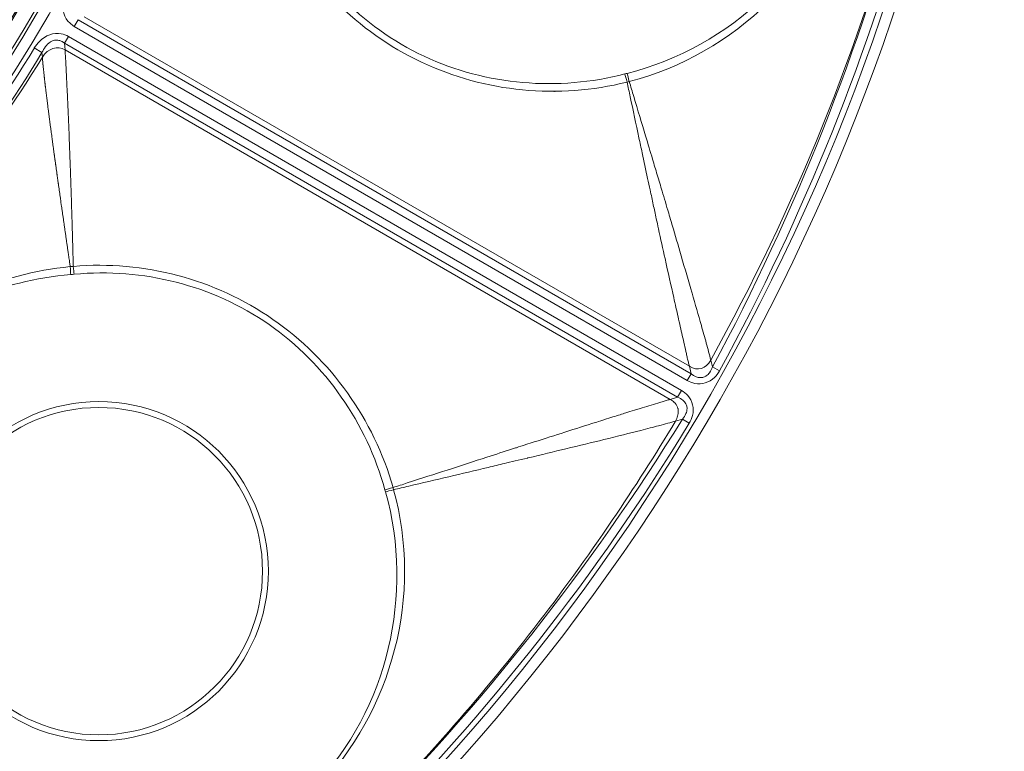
# Model space of a CAD drawing. Header units: inches. Extents: x 2.7 to 14.9, y -4.2 to 15.2.
# Tile 16 of 53: x 13.9 to 14.9, y -3.5 to -2.7. Entities that reach past the tile are written whole.
import ezdxf

# ---------------------------------------------------------------- set-up
doc = ezdxf.new("R2010")
doc.units = ezdxf.units.IN
doc.header["$MEASUREMENT"] = 0
doc.layers.add('Visible (ANSI)', color=7, linetype='Continuous', lineweight=18)
doc.layers.add('Visible Narrow (ANSI)', color=7, linetype='Continuous', lineweight=18)

msp = doc.modelspace()

# ---------------------------------------------------------------- linework, layer by layer
at = {"layer": 'Visible (ANSI)'}
msp.add_line((14.5578, -2.954), (14.5578, -2.954), dxfattribs=at)
for centre, radius in [((12.5948, -1.9226), 2.3248), ((12.5948, -1.9226), 1.4744), ((12.5948, -1.9226), 1.4547), ((13.9381, -3.2658), 0.1774)]:
    msp.add_circle(centre, radius, dxfattribs=at)
msp.add_arc((12.5948, -1.9226), 1.4711, 319.1393, 7.8147, dxfattribs=at)
for points in [[(14.6034, -3.0445), (14.6931, -2.8774), (14.7635, -2.7001), (14.8125, -2.5168)], [(14.1376, -2.552), (14.1689, -2.6201), (14.2229, -2.676), (14.2906, -2.7077)], [(13.8764, -2.7038), (13.815, -2.8058), (13.7415, -2.9007), (13.6578, -2.9856)], [(13.9112, -2.944), (13.9859, -2.9371), (14.0613, -2.9559), (14.1226, -2.9986)]]:
    msp.add_open_spline(points, degree=3, dxfattribs=at)
for points, knots in [([(13.9009, -2.6936), (13.8993, -2.6924), (13.8975, -2.6914), (13.8957, -2.6909), (13.8944, -2.6905), (13.893, -2.6903), (13.8917, -2.6903), (13.8912, -2.6903), (13.8906, -2.6904), (13.8901, -2.6905), (13.8884, -2.6908), (13.8868, -2.6914), (13.8854, -2.6923), (13.8853, -2.6924), (13.8853, -2.6924), (13.8852, -2.6924), (13.8832, -2.6937), (13.8815, -2.6955), (13.8801, -2.6974), (13.8786, -2.6994), (13.8774, -2.7016), (13.8764, -2.7038)], [0, 0, 0, 0, 0.187872, 0.187872, 0.187872, 0.314599, 0.314599, 0.314599, 0.365047, 0.365047, 0.365047, 0.526295, 0.526295, 0.526295, 0.533039, 0.533039, 0.533039, 0.764219, 0.764219, 0.764219, 1, 1, 1, 1]), ([(14.5801, -3.0519), (14.5818, -3.0532), (14.5837, -3.0544), (14.5857, -3.0552), (14.587, -3.0557), (14.5884, -3.056), (14.5897, -3.0561), (14.5904, -3.0561), (14.591, -3.0561), (14.5917, -3.056), (14.593, -3.0559), (14.5942, -3.0555), (14.5954, -3.0549), (14.5958, -3.0547), (14.5961, -3.0545), (14.5965, -3.0542), (14.5979, -3.0533), (14.5991, -3.0521), (14.6001, -3.0507), (14.6015, -3.0488), (14.6025, -3.0467), (14.6034, -3.0445)], [0, 0, 0, 0, 0.2187, 0.2187, 0.2187, 0.356077, 0.356077, 0.356077, 0.420014, 0.420014, 0.420014, 0.550507, 0.550507, 0.550507, 0.593118, 0.593118, 0.593118, 0.761778, 0.761778, 0.761778, 1, 1, 1, 1]), ([(14.5707, -3.1011), (14.5722, -3.0993), (14.5735, -3.0972), (14.5745, -3.095), (14.5752, -3.0933), (14.5757, -3.0914), (14.5757, -3.0895), (14.5757, -3.0884), (14.5755, -3.0871), (14.5751, -3.086), (14.5749, -3.0854), (14.5747, -3.0849), (14.5744, -3.0843), (14.5736, -3.0829), (14.5725, -3.0817), (14.5712, -3.0806), (14.5695, -3.0792), (14.5675, -3.0781), (14.5655, -3.0773)], [0, 0, 0, 0, 0.243081, 0.243081, 0.243081, 0.432733, 0.432733, 0.432733, 0.551627, 0.551627, 0.551627, 0.612065, 0.612065, 0.612065, 0.776047, 0.776047, 0.776047, 1, 1, 1, 1])]:
    msp.add_open_spline(points, degree=3, knots=knots, dxfattribs=at)
at = {"layer": 'Visible Narrow (ANSI)'}
for p, q in [((13.9155, -2.6682), (13.9114, -2.6754)), ((13.9155, -2.6682), (14.5801, -3.0519)), ((13.9221, -2.665), (14.5782, -3.0438)), ((14.576, -3.0591), (13.9114, -2.6754)), ((13.905, -2.6864), (13.9009, -2.6936)), ((13.905, -2.6864), (14.5696, -3.0701)), ((13.8764, -2.7038), (13.8681, -2.6988)), ((14.5655, -3.0773), (13.9009, -2.6936)), ((13.9014, -2.7008), (13.9009, -2.6936)), ((13.8764, -2.7038), (13.8768, -2.7089)), ((13.9014, -2.7008), (14.5575, -3.0796)), ((14.6014, -3.037), (14.6034, -3.0445)), ((14.576, -3.0591), (14.5801, -3.0519)), ((14.5801, -3.0519), (14.5782, -3.0438)), ((14.611, -3.0486), (14.6034, -3.0445)), ((14.5696, -3.0701), (14.5655, -3.0773)), ((14.5655, -3.0773), (14.5575, -3.0796)), ((14.5632, -3.1032), (14.5707, -3.1011)), ((14.5781, -3.1056), (14.5707, -3.1011))]:
    msp.add_line(p, q, dxfattribs=at)
for centre, radius in [((12.5948, -1.9226), 2.3248), ((12.5948, -1.9226), 2.313), ((12.5948, -1.9226), 1.4862), ((12.5948, -1.9226), 1.4744), ((12.5948, -1.9226), 1.4532), ((12.5948, -1.9226), 1.4414), ((13.9381, -3.2658), 0.1837)]:
    msp.add_circle(centre, radius, dxfattribs=at)
for centre, radius, start, end in [((12.5948, -1.9226), 1.7865, 335.29, 335.2907), ((12.5948, -1.9226), 1.9219, 335.0626, 335.0633), ((12.5948, -1.9226), 1.9415, 335.1693, 335.1723), ((12.5948, -1.9226), 2.0532, 336.4627, 336.4673), ((12.5928, -1.9217), 2.0816, 336.9622, 336.9623), ((12.5948, -1.9226), 1.9734, 335.4142, 335.4222), ((12.5948, -1.9226), 2.0128, 335.8478, 335.8584), ((12.5948, -1.9226), 2.0138, 335.8616, 335.8722), ((12.5948, -1.9226), 1.6782, 322.9236, 322.9252), ((12.5948, -1.9226), 1.6283, 321.2107, 321.2146), ((12.5948, -1.9226), 1.648, 321.9943, 321.995), ((12.5948, -1.9226), 1.7175, 323.7971, 323.8026), ((12.5948, -1.9226), 1.7864, 324.7093, 324.71), ((12.5961, -1.9235), 1.8759, 325.0565685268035, 325.0566235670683), ((12.5948, -1.9226), 1.9219, 324.9367, 324.9392), ((12.5948, -1.9226), 1.9415, 324.8277, 324.832), ((12.5948, -1.9226), 1.9734, 324.5778, 324.5842), ((12.5948, -1.9226), 2.0128, 324.1416, 324.1456), ((12.5948, -1.9226), 2.1211, 322.0439, 322.0475)]:
    msp.add_arc(centre, radius, start, end, dxfattribs=at)
for centre, major_axis, ratio, start_param, end_param in [((13.6545, -2.356), (0.6175, 1.51), 0.705125, 4.5449, 4.890681), ((12.9332, -2.1263), (1.0124, 1.9009), 0.888933, 4.700612, 4.96642), ((13.2184, -2.3786), (0.6084, 0.8425), 0.691928, 4.486188, 4.828912), ((13.1869, -2.3834), (0.6564, 0.8434), 0.705182, 4.537425, 4.869208), ((13.134, -2.0769), (-0.5009, -1.7506), 0.855596, 1.445925, 1.44599), ((14.5056, -2.7389), (-0.1004, -0.0265), 0.104668, 4.633337, 4.657456), ((14.5108, -2.7368), (-0.003, 0.0114), 0.010534, 4.799141, 5.740511), ((14.5133, -2.7362), (-0.0029, 0.0114), 0.007055, 0.543081, 1.484395), ((14.5113, -2.735), (0.0262, 0.0067), 0.022097, 4.68356, 4.771489), ((13.9066, -2.9343), (-0.001, 0.0118), 0.019874, 3.682916, 4.583824), ((13.9104, -2.9339), (0.0011, -0.0118), 0.015774, 4.842015, 5.742062), ((13.1318, -2.1579), (0.932, 1.8366), 0.838051, 4.33984, 4.619699), ((14.2579, -3.1749), (-0.0114, -0.0032), 0.009516, 0.542666, 1.484033), ((14.2572, -3.1693), (-0.0272, 0.1002), 0.104668, 1.62579, 1.649848), ((14.2586, -3.1773), (-0.0114, -0.0032), 0.007551, 4.798793, 5.740106), ((14.2566, -3.1761), (0.0073, -0.0261), 0.022097, 1.511696, 1.599615)]:
    msp.add_ellipse(centre, major_axis=major_axis, ratio=ratio, start_param=start_param, end_param=end_param, dxfattribs=at)
for points, knots in [([(14.5108, -2.7264), (14.5667, -2.7121), (14.6178, -2.6832), (14.7004, -2.6049), (14.7327, -2.5553), (14.7477, -2.4995)], [0, 0, 0, 0, 0.5, 0.5, 1, 1, 1, 1]), ([(14.7518, -2.5006), (14.7365, -2.5577), (14.705, -2.6087), (14.6222, -2.6903), (14.5701, -2.7203), (14.513, -2.7352)], [0, 0, 0, 0, 0.5, 0.5, 1, 1, 1, 1]), ([(14.5107, -2.7358), (14.4362, -2.7545), (14.3569, -2.7468), (14.2184, -2.6814), (14.1624, -2.625), (14.1298, -2.5555)], [0, 0, 0, 0, 0.5, 0.5, 0.9999682, 0.9999682, 0.9999682, 0.9999682]), ([(13.9114, -2.6754), (13.9097, -2.6745), (13.9082, -2.6734), (13.9068, -2.6721), (13.9003, -2.6663), (13.898, -2.6569), (13.8996, -2.6484), (13.9003, -2.6445), (13.9017, -2.6407), (13.9036, -2.6372)], [0, 0, 0, 0, 0.127976, 0.127976, 0.127976, 0.72711, 0.72711, 0.72711, 1, 1, 1, 1]), ([(13.8681, -2.6988), (13.8697, -2.6961), (13.8716, -2.6936), (13.8739, -2.6914), (13.88, -2.6854), (13.8889, -2.6817), (13.8973, -2.6834), (13.9, -2.6839), (13.9026, -2.685), (13.905, -2.6864)], [0, 0, 0, 0, 0.21427, 0.21427, 0.21427, 0.809867, 0.809867, 0.809867, 1, 1, 1, 1]), ([(13.907, -2.9358), (13.9069, -2.935), (13.9068, -2.9343), (13.9067, -2.9336), (13.9066, -2.9328), (13.9065, -2.9321), (13.9064, -2.9314), (13.9063, -2.9311), (13.9063, -2.9307), (13.9062, -2.9303), (13.9062, -2.93), (13.9061, -2.9296), (13.9061, -2.9293), (13.9059, -2.9282), (13.9058, -2.9271), (13.9056, -2.9261), (13.9055, -2.9257), (13.9055, -2.9254), (13.9054, -2.925), (13.9054, -2.9246), (13.9053, -2.9243), (13.9053, -2.9239), (13.9051, -2.9229), (13.905, -2.9218), (13.9048, -2.9207), (13.9047, -2.92), (13.9046, -2.9193), (13.9045, -2.9186), (13.9044, -2.9179), (13.9043, -2.9172), (13.9042, -2.9165), (13.904, -2.9151), (13.9038, -2.9137), (13.9036, -2.9123), (13.9035, -2.9116), (13.9034, -2.9109), (13.9033, -2.9102), (13.9032, -2.9094), (13.9031, -2.9087), (13.903, -2.908), (13.9028, -2.9066), (13.9026, -2.9052), (13.9024, -2.9038), (13.9023, -2.9031), (13.9022, -2.9024), (13.9021, -2.9017), (13.902, -2.901), (13.9019, -2.9003), (13.9018, -2.8996), (13.9017, -2.8989), (13.9016, -2.8982), (13.9015, -2.8975), (13.9014, -2.8968), (13.9013, -2.8961), (13.9012, -2.8954), (13.9011, -2.8947), (13.901, -2.8941), (13.9009, -2.8934), (13.9008, -2.8927), (13.9007, -2.892), (13.9006, -2.8913), (13.9005, -2.8906), (13.9004, -2.8899), (13.9003, -2.8892), (13.9002, -2.8885), (13.9001, -2.8878), (13.9, -2.8871), (13.8998, -2.8857), (13.8996, -2.8843), (13.8994, -2.883), (13.8993, -2.8823), (13.8992, -2.8816), (13.8991, -2.8809), (13.899, -2.8802), (13.8989, -2.8795), (13.8988, -2.8788), (13.8987, -2.8781), (13.8986, -2.8774), (13.8985, -2.8768), (13.8984, -2.8761), (13.8983, -2.8754), (13.8982, -2.8747), (13.8981, -2.874), (13.898, -2.8733), (13.8979, -2.8726), (13.8978, -2.8719), (13.8977, -2.8713), (13.8976, -2.8706), (13.8972, -2.8678), (13.8968, -2.8651), (13.8965, -2.8624), (13.8964, -2.8617), (13.8963, -2.861), (13.8962, -2.8603), (13.8961, -2.8596), (13.896, -2.859), (13.8959, -2.8583), (13.8958, -2.8576), (13.8957, -2.8569), (13.8956, -2.8563), (13.8955, -2.8556), (13.8954, -2.8549), (13.8953, -2.8542), (13.8952, -2.8535), (13.8951, -2.8529), (13.895, -2.8522), (13.8949, -2.8515), (13.8948, -2.8508), (13.8947, -2.8502), (13.8945, -2.8488), (13.8943, -2.8474), (13.8942, -2.8461), (13.8941, -2.8458), (13.8941, -2.8454), (13.894, -2.8451), (13.894, -2.8448), (13.8939, -2.8444), (13.8939, -2.8441), (13.8938, -2.8434), (13.8937, -2.8427), (13.8936, -2.8421), (13.8935, -2.8416), (13.8934, -2.8411), (13.8934, -2.8406), (13.8933, -2.8404), (13.8933, -2.8402), (13.8933, -2.8401), (13.8933, -2.8399), (13.8933, -2.8397), (13.8932, -2.8396), (13.8932, -2.839), (13.8931, -2.8385), (13.893, -2.838), (13.8929, -2.8374), (13.8928, -2.8367), (13.8927, -2.836), (13.8927, -2.8357), (13.8926, -2.8354), (13.8926, -2.835), (13.8925, -2.8347), (13.8925, -2.8344), (13.8925, -2.834), (13.8924, -2.8334), (13.8923, -2.8327), (13.8922, -2.832), (13.8921, -2.8314), (13.892, -2.8308), (13.8919, -2.8301), (13.8919, -2.8299), (13.8919, -2.8297), (13.8918, -2.8295), (13.8918, -2.829), (13.8917, -2.8285), (13.8916, -2.828), (13.8915, -2.8274), (13.8914, -2.8267), (13.8913, -2.826), (13.8913, -2.8257), (13.8912, -2.8254), (13.8912, -2.825), (13.8912, -2.8247), (13.8911, -2.8244), (13.8911, -2.824), (13.891, -2.8234), (13.8909, -2.8227), (13.8908, -2.822), (13.8907, -2.8215), (13.8906, -2.821), (13.8906, -2.8206), (13.8906, -2.8204), (13.8905, -2.8202), (13.8905, -2.8201), (13.8905, -2.8199), (13.8905, -2.8197), (13.8904, -2.8196), (13.8904, -2.8191), (13.8903, -2.8186), (13.8902, -2.8181), (13.8901, -2.8174), (13.8901, -2.8167), (13.89, -2.8161), (13.8899, -2.8158), (13.8899, -2.8154), (13.8898, -2.8151), (13.8898, -2.8148), (13.8897, -2.8144), (13.8897, -2.8141), (13.8895, -2.8128), (13.8893, -2.8115), (13.8891, -2.8102), (13.8891, -2.8095), (13.889, -2.8088), (13.8889, -2.8082), (13.8888, -2.8075), (13.8887, -2.8069), (13.8886, -2.8062), (13.8885, -2.8056), (13.8884, -2.8049), (13.8883, -2.8043), (13.8882, -2.8036), (13.8882, -2.8029), (13.8881, -2.8023), (13.8879, -2.801), (13.8877, -2.7997), (13.8875, -2.7984), (13.8874, -2.7974), (13.8873, -2.7964), (13.8871, -2.7954), (13.8871, -2.7951), (13.8871, -2.7948), (13.887, -2.7945), (13.887, -2.7941), (13.8869, -2.7938), (13.8869, -2.7935), (13.8867, -2.7925), (13.8866, -2.7915), (13.8865, -2.7906), (13.8864, -2.7899), (13.8863, -2.7893), (13.8862, -2.7886), (13.8861, -2.788), (13.886, -2.7873), (13.886, -2.7867), (13.8859, -2.786), (13.8858, -2.7854), (13.8857, -2.7847), (13.8856, -2.7841), (13.8855, -2.7835), (13.8854, -2.7828), (13.8854, -2.7822), (13.8853, -2.7815), (13.8852, -2.7809), (13.8851, -2.7802), (13.885, -2.7796), (13.8849, -2.7789), (13.8848, -2.7776), (13.8846, -2.7764), (13.8844, -2.7751), (13.8843, -2.7744), (13.8843, -2.7738), (13.8842, -2.7732), (13.8841, -2.7725), (13.884, -2.7719), (13.8839, -2.7713), (13.8838, -2.7706), (13.8838, -2.77), (13.8837, -2.7693), (13.8836, -2.7687), (13.8835, -2.7681), (13.8834, -2.7674), (13.8833, -2.7668), (13.8833, -2.7661), (13.8832, -2.7655), (13.8831, -2.7649), (13.883, -2.7642), (13.8829, -2.7636), (13.8829, -2.763), (13.8828, -2.7623), (13.8827, -2.7617), (13.8826, -2.7611), (13.8825, -2.7604), (13.8825, -2.7598), (13.8823, -2.7585), (13.8821, -2.7573), (13.882, -2.756), (13.8819, -2.7554), (13.8818, -2.7547), (13.8817, -2.7541), (13.8817, -2.7535), (13.8816, -2.7529), (13.8815, -2.7522), (13.8814, -2.7516), (13.8813, -2.751), (13.8813, -2.7504), (13.8812, -2.7497), (13.8811, -2.7491), (13.881, -2.7485), (13.881, -2.7478), (13.8809, -2.7472), (13.8808, -2.7466), (13.8807, -2.746), (13.8807, -2.7453), (13.8806, -2.7447), (13.8805, -2.7438), (13.8804, -2.7429), (13.8802, -2.7419), (13.8802, -2.7416), (13.8802, -2.7413), (13.8801, -2.741), (13.8801, -2.7407), (13.8801, -2.7404), (13.88, -2.7401), (13.8799, -2.7391), (13.8798, -2.7382), (13.8797, -2.7373), (13.8797, -2.737), (13.8796, -2.7367), (13.8796, -2.7364), (13.8796, -2.7361), (13.8795, -2.7358), (13.8795, -2.7355), (13.8794, -2.7348), (13.8793, -2.7342), (13.8793, -2.7336), (13.8792, -2.733), (13.8791, -2.7324), (13.8791, -2.7318), (13.879, -2.7315), (13.879, -2.7312), (13.879, -2.7309), (13.8789, -2.7306), (13.8789, -2.7303), (13.8789, -2.73), (13.8786, -2.7274), (13.8783, -2.725), (13.8781, -2.7227), (13.8781, -2.7224), (13.878, -2.7221), (13.878, -2.7218), (13.878, -2.7216), (13.8779, -2.7213), (13.8779, -2.721), (13.8779, -2.7204), (13.8778, -2.7198), (13.8777, -2.7192), (13.8777, -2.7187), (13.8777, -2.7183), (13.8776, -2.7179), (13.8776, -2.7177), (13.8776, -2.7176), (13.8776, -2.7174), (13.8776, -2.7173), (13.8775, -2.7171), (13.8775, -2.717), (13.8775, -2.7166), (13.8774, -2.7161), (13.8774, -2.7157), (13.8772, -2.7132), (13.877, -2.711), (13.8768, -2.7089)], [0, 0, 0, 0, 0.005913, 0.005913, 0.005913, 0.011694, 0.011694, 0.011694, 0.014593, 0.014593, 0.014593, 0.017497, 0.017497, 0.017497, 0.026247, 0.026247, 0.026247, 0.029175, 0.029175, 0.029175, 0.032109, 0.032109, 0.032109, 0.040948, 0.040948, 0.040948, 0.04687, 0.04687, 0.04687, 0.052818, 0.052818, 0.052818, 0.064788, 0.064788, 0.064788, 0.070811, 0.070811, 0.070811, 0.07686, 0.07686, 0.07686, 0.089038, 0.089038, 0.089038, 0.095167, 0.095167, 0.095167, 0.101324, 0.101324, 0.101324, 0.107508, 0.107508, 0.107508, 0.11372, 0.11372, 0.11372, 0.119961, 0.119961, 0.119961, 0.126231, 0.126231, 0.126231, 0.13253, 0.13253, 0.13253, 0.138858, 0.138858, 0.138858, 0.151606, 0.151606, 0.151606, 0.158027, 0.158027, 0.158027, 0.164478, 0.164478, 0.164478, 0.170962, 0.170962, 0.170962, 0.177478, 0.177478, 0.177478, 0.184027, 0.184027, 0.184027, 0.19061, 0.19061, 0.19061, 0.217284, 0.217284, 0.217284, 0.224041, 0.224041, 0.224041, 0.230835, 0.230835, 0.230835, 0.237667, 0.237667, 0.237667, 0.244536, 0.244536, 0.244536, 0.251444, 0.251444, 0.251444, 0.258391, 0.258391, 0.258391, 0.272406, 0.272406, 0.272406, 0.275935, 0.275935, 0.275935, 0.279475, 0.279475, 0.279475, 0.286586, 0.286586, 0.286586, 0.291947, 0.291947, 0.291947, 0.293739, 0.293739, 0.293739, 0.295535, 0.295535, 0.295535, 0.300937, 0.300937, 0.300937, 0.308179, 0.308179, 0.308179, 0.311817, 0.311817, 0.311817, 0.315466, 0.315466, 0.315466, 0.322799, 0.322799, 0.322799, 0.329716, 0.329716, 0.329716, 0.332031, 0.332031, 0.332031, 0.337607, 0.337607, 0.337607, 0.345084, 0.345084, 0.345084, 0.348841, 0.348841, 0.348841, 0.35261, 0.35261, 0.35261, 0.360188, 0.360188, 0.360188, 0.365905, 0.365905, 0.365905, 0.367817, 0.367817, 0.367817, 0.369733, 0.369733, 0.369733, 0.375499, 0.375499, 0.375499, 0.383236, 0.383236, 0.383236, 0.387125, 0.387125, 0.387125, 0.391027, 0.391027, 0.391027, 0.406781, 0.406781, 0.406781, 0.414745, 0.414745, 0.414745, 0.42277, 0.42277, 0.42277, 0.430857, 0.430857, 0.430857, 0.439007, 0.439007, 0.439007, 0.455501, 0.455501, 0.455501, 0.46805, 0.46805, 0.46805, 0.472267, 0.472267, 0.472267, 0.476503, 0.476503, 0.476503, 0.489319, 0.489319, 0.489319, 0.497956, 0.497956, 0.497956, 0.50667, 0.50667, 0.50667, 0.515464, 0.515464, 0.515464, 0.524339, 0.524339, 0.524339, 0.533297, 0.533297, 0.533297, 0.542341, 0.542341, 0.542341, 0.560699, 0.560699, 0.560699, 0.570017, 0.570017, 0.570017, 0.579433, 0.579433, 0.579433, 0.588948, 0.588948, 0.588948, 0.598567, 0.598567, 0.598567, 0.608292, 0.608292, 0.608292, 0.618128, 0.618128, 0.618128, 0.628078, 0.628078, 0.628078, 0.638146, 0.638146, 0.638146, 0.658655, 0.658655, 0.658655, 0.669106, 0.669106, 0.669106, 0.679693, 0.679693, 0.679693, 0.690424, 0.690424, 0.690424, 0.701303, 0.701303, 0.701303, 0.712338, 0.712338, 0.712338, 0.723535, 0.723535, 0.723535, 0.74065, 0.74065, 0.74065, 0.746444, 0.746444, 0.746444, 0.752285, 0.752285, 0.752285, 0.770098, 0.770098, 0.770098, 0.776136, 0.776136, 0.776136, 0.782227, 0.782227, 0.782227, 0.794573, 0.794573, 0.794573, 0.807148, 0.807148, 0.807148, 0.813524, 0.813524, 0.813524, 0.819963, 0.819963, 0.819963, 0.873952, 0.873952, 0.873952, 0.881046, 0.881046, 0.881046, 0.888225, 0.888225, 0.888225, 0.902854, 0.902854, 0.902854, 0.914076, 0.914076, 0.914076, 0.917867, 0.917867, 0.917867, 0.921684, 0.921684, 0.921684, 0.933297, 0.933297, 0.933297, 1, 1, 1, 1]), ([(13.9104, -2.9355), (13.9103, -2.9335), (13.9103, -2.9314), (13.9102, -2.9294), (13.9101, -2.9265), (13.91, -2.9236), (13.91, -2.9206), (13.9099, -2.9192), (13.9099, -2.9177), (13.9098, -2.9163), (13.9098, -2.9148), (13.9098, -2.9134), (13.9097, -2.9119), (13.9097, -2.9104), (13.9096, -2.909), (13.9096, -2.9075), (13.9096, -2.9061), (13.9095, -2.9046), (13.9095, -2.9032), (13.9095, -2.9027), (13.9095, -2.9023), (13.9094, -2.9019), (13.9094, -2.9009), (13.9094, -2.8998), (13.9094, -2.8988), (13.9093, -2.8974), (13.9093, -2.8959), (13.9092, -2.8945), (13.9091, -2.8887), (13.9089, -2.883), (13.9087, -2.8771), (13.9085, -2.8715), (13.9084, -2.8657), (13.9082, -2.8599), (13.908, -2.8543), (13.9078, -2.8486), (13.9076, -2.8428), (13.9074, -2.8372), (13.9072, -2.8315), (13.907, -2.8257), (13.907, -2.8255), (13.907, -2.8252), (13.907, -2.825), (13.9068, -2.8204), (13.9066, -2.8158), (13.9065, -2.8111), (13.9062, -2.8046), (13.906, -2.7983), (13.9058, -2.7921), (13.9055, -2.7865), (13.9053, -2.7809), (13.9051, -2.7756), (13.9049, -2.7699), (13.9046, -2.7645), (13.9044, -2.7592), (13.9041, -2.7536), (13.9039, -2.7483), (13.9036, -2.7431), (13.9034, -2.7376), (13.9031, -2.7323), (13.9028, -2.7273), (13.9027, -2.7247), (13.9026, -2.7221), (13.9025, -2.7197), (13.9024, -2.7184), (13.9023, -2.7171), (13.9023, -2.7159), (13.9022, -2.7146), (13.9022, -2.7134), (13.9021, -2.7122), (13.9021, -2.7116), (13.902, -2.7109), (13.902, -2.7103), (13.902, -2.7097), (13.9019, -2.7091), (13.9019, -2.7085), (13.9019, -2.7079), (13.9018, -2.7073), (13.9018, -2.7067), (13.9017, -2.7061), (13.9017, -2.7055), (13.9017, -2.705), (13.9016, -2.7044), (13.9016, -2.7038), (13.9016, -2.7032), (13.9015, -2.7026), (13.9015, -2.7021), (13.9014, -2.7015), (13.9014, -2.7013), (13.9014, -2.701), (13.9014, -2.7008)], [0, 0, 0, 0, 0.025507, 0.025507, 0.025507, 0.062666, 0.062666, 0.062666, 0.081229, 0.081229, 0.081229, 0.099762, 0.099762, 0.099762, 0.118251, 0.118251, 0.118251, 0.136682, 0.136682, 0.136682, 0.142154, 0.142154, 0.142154, 0.155042, 0.155042, 0.155042, 0.173318, 0.173318, 0.173318, 0.24535, 0.24535, 0.24535, 0.315196, 0.315196, 0.315196, 0.382396, 0.382396, 0.382396, 0.446682, 0.446682, 0.446682, 0.449598, 0.449598, 0.449598, 0.5, 0.5, 0.5, 0.569749, 0.569749, 0.569749, 0.634275, 0.634275, 0.634275, 0.70199, 0.70199, 0.70199, 0.773418, 0.773418, 0.773418, 0.849247, 0.849247, 0.849247, 0.88909, 0.88909, 0.88909, 0.909554, 0.909554, 0.909554, 0.930407, 0.930407, 0.930407, 0.940986, 0.940986, 0.940986, 0.951672, 0.951672, 0.951672, 0.962467, 0.962467, 0.962467, 0.973375, 0.973375, 0.973375, 0.984399, 0.984399, 0.984399, 0.995543, 0.995543, 0.995543, 1, 1, 1, 1]), ([(14.2906, -2.7077), (14.2906, -2.7077), (14.2906, -2.7077), (14.3583, -2.7394), (14.4358, -2.7457), (14.5084, -2.727)], [0.4999932, 0.4999932, 0.4999932, 0.4999932, 0.5, 0.5, 0.9999859, 0.9999859, 0.9999859, 0.9999859]), ([(14.5782, -3.0438), (14.5778, -3.0424), (14.5775, -3.0409), (14.5771, -3.0394), (14.5768, -3.0379), (14.5764, -3.0364), (14.576, -3.0348), (14.5757, -3.0332), (14.5753, -3.0317), (14.575, -3.03), (14.5743, -3.027), (14.5735, -3.0237), (14.5728, -3.0204), (14.5721, -3.0172), (14.5713, -3.0139), (14.5705, -3.0104), (14.5691, -3.0041), (14.5676, -2.9973), (14.566, -2.9902), (14.5645, -2.9836), (14.5629, -2.9766), (14.5613, -2.9694), (14.5583, -2.9563), (14.5552, -2.9422), (14.5518, -2.9271), (14.5495, -2.9167), (14.5472, -2.9059), (14.5447, -2.8947), (14.5439, -2.8909), (14.5431, -2.8873), (14.5424, -2.8839), (14.5412, -2.8785), (14.5402, -2.8736), (14.5391, -2.8688), (14.538, -2.8634), (14.5369, -2.8582), (14.5357, -2.8527), (14.5348, -2.8485), (14.5339, -2.8444), (14.533, -2.8402), (14.531, -2.8309), (14.529, -2.8217), (14.527, -2.8125), (14.5259, -2.807), (14.5247, -2.8016), (14.5235, -2.7961), (14.5203, -2.781), (14.5172, -2.7662), (14.5141, -2.7517), (14.5129, -2.7463), (14.5118, -2.741), (14.5107, -2.7358)], [0, 0, 0, 0, 0.023401, 0.023401, 0.023401, 0.046234, 0.046234, 0.046234, 0.068294, 0.068294, 0.068294, 0.110389, 0.110389, 0.110389, 0.150174, 0.150174, 0.150174, 0.224172, 0.224172, 0.224172, 0.2923, 0.2923, 0.2923, 0.41566, 0.41566, 0.41566, 0.5, 0.5, 0.5, 0.528575, 0.528575, 0.528575, 0.574057, 0.574057, 0.574057, 0.625, 0.625, 0.625, 0.663301, 0.663301, 0.663301, 0.75, 0.75, 0.75, 0.802033, 0.802033, 0.802033, 0.946866, 0.946866, 0.946866, 1, 1, 1, 1]), ([(14.6014, -3.037), (14.6, -3.0312), (14.5983, -3.025), (14.5966, -3.0187), (14.5949, -3.0124), (14.5931, -3.006), (14.5912, -2.9995), (14.5879, -2.9881), (14.5845, -2.9764), (14.5811, -2.9646), (14.5806, -2.963), (14.5802, -2.9614), (14.5797, -2.9598), (14.5759, -2.9464), (14.5719, -2.9328), (14.5679, -2.9191), (14.5648, -2.9084), (14.5616, -2.8977), (14.5585, -2.887), (14.5575, -2.8837), (14.5566, -2.8807), (14.5558, -2.8779), (14.5532, -2.8692), (14.5511, -2.8621), (14.5487, -2.854), (14.547, -2.8483), (14.5452, -2.8423), (14.5433, -2.8362), (14.5417, -2.8307), (14.54, -2.8251), (14.5383, -2.8193), (14.5359, -2.8112), (14.5333, -2.8028), (14.5307, -2.794), (14.5267, -2.7806), (14.5224, -2.7663), (14.5179, -2.7513), (14.5163, -2.746), (14.5147, -2.7407), (14.513, -2.7352)], [0.0000032, 0.0000032, 0.0000032, 0.0000032, 0.0665698, 0.0665698, 0.0665698, 0.1330368, 0.1330368, 0.1330368, 0.25, 0.25, 0.25, 0.2655236, 0.2655236, 0.2655236, 0.3973685, 0.3973685, 0.3973685, 0.5, 0.5, 0.5, 0.5309584, 0.5309584, 0.5309584, 0.625, 0.625, 0.625, 0.6914262, 0.6914262, 0.6914262, 0.75, 0.75, 0.75, 0.8318059, 0.8318059, 0.8318059, 0.956511, 0.956511, 0.956511, 0.9999961, 0.9999961, 0.9999961, 0.9999961]), ([(14.257, -3.1752), (14.236, -3.1013), (14.1897, -3.0365), (14.0638, -2.9493), (13.9869, -2.929), (13.9104, -2.9355)], [0, 0, 0, 0, 0.5, 0.5, 0.9999685, 0.9999685, 0.9999685, 0.9999685]), ([(13.907, -2.9358), (13.8686, -2.9394), (13.8315, -2.9496), (13.7618, -2.9815), (13.7292, -3.0031), (13.7022, -3.03)], [0, 0, 0, 0, 0.5, 0.5, 1, 1, 1, 1]), ([(13.7053, -3.0331), (13.7321, -3.0063), (13.7642, -2.986), (13.8333, -2.9567), (13.8699, -2.9475), (13.9076, -2.9444)], [0, 0, 0, 0, 0.5, 0.5, 1, 1, 1, 1]), ([(14.1226, -2.9986), (14.1226, -2.9986), (14.1226, -2.9986), (14.1839, -3.0414), (14.2282, -3.1054), (14.2482, -3.1776)], [0.4999932, 0.4999932, 0.4999932, 0.4999932, 0.5, 0.5, 1, 1, 1, 1]), ([(14.611, -3.0486), (14.6095, -3.0513), (14.6076, -3.0539), (14.6054, -3.056), (14.5998, -3.0614), (14.5916, -3.0639), (14.584, -3.0623), (14.5812, -3.0617), (14.5785, -3.0606), (14.576, -3.0591)], [0, 0, 0, 0, 0.222086, 0.222086, 0.222086, 0.791222, 0.791222, 0.791222, 1, 1, 1, 1]), ([(14.5696, -3.0701), (14.5722, -3.0716), (14.5746, -3.0734), (14.5765, -3.0756), (14.5816, -3.0813), (14.5835, -3.0895), (14.5817, -3.097), (14.581, -3.1), (14.5797, -3.103), (14.5781, -3.1056)], [0, 0, 0, 0, 0.214125, 0.214125, 0.214125, 0.772845, 0.772845, 0.772845, 1, 1, 1, 1]), ([(14.5575, -3.0796), (14.5561, -3.0801), (14.5546, -3.0805), (14.5531, -3.0809), (14.5516, -3.0814), (14.5501, -3.0818), (14.5486, -3.0823), (14.547, -3.0828), (14.5455, -3.0833), (14.5439, -3.0837), (14.5408, -3.0847), (14.5376, -3.0857), (14.5344, -3.0866), (14.5312, -3.0876), (14.528, -3.0886), (14.5247, -3.0896), (14.524, -3.0898), (14.5233, -3.09), (14.5225, -3.0902), (14.5164, -3.0921), (14.5158, -3.0922), (14.5105, -3.0939), (14.5088, -3.0944), (14.5069, -3.095), (14.5048, -3.0957), (14.5003, -3.0971), (14.4948, -3.0988), (14.4884, -3.1008), (14.4871, -3.1012), (14.4858, -3.1017), (14.4845, -3.1021), (14.4812, -3.1031), (14.4782, -3.1041), (14.4762, -3.1047), (14.466, -3.1079), (14.455, -3.1114), (14.4432, -3.1152), (14.4327, -3.1185), (14.4217, -3.122), (14.41, -3.1258), (14.4069, -3.1268), (14.404, -3.1277), (14.4011, -3.1286), (14.3973, -3.1298), (14.3937, -3.131), (14.3907, -3.132), (14.3893, -3.1324), (14.3879, -3.1329), (14.3865, -3.1333), (14.3776, -3.1362), (14.3683, -3.1392), (14.3586, -3.1423), (14.3451, -3.1467), (14.3308, -3.1513), (14.3157, -3.1562), (14.302, -3.1606), (14.2875, -3.1653), (14.2724, -3.1702), (14.2674, -3.1719), (14.2622, -3.1735), (14.257, -3.1752)], [0, 0, 0, 0, 0.016624, 0.016624, 0.016624, 0.033454, 0.033454, 0.033454, 0.050284, 0.050284, 0.050284, 0.083942, 0.083942, 0.083942, 0.117596, 0.117596, 0.117596, 0.125, 0.125, 0.125, 0.1875, 0.1875, 0.1875, 0.207302, 0.207302, 0.207302, 0.25, 0.25, 0.25, 0.258644, 0.258644, 0.258644, 0.28125, 0.28125, 0.28125, 0.397292, 0.397292, 0.397292, 0.5, 0.5, 0.5, 0.526528, 0.526528, 0.526528, 0.5625, 0.5625, 0.5625, 0.579156, 0.579156, 0.579156, 0.682615, 0.682615, 0.682615, 0.82613, 0.82613, 0.82613, 0.956267, 0.956267, 0.956267, 1, 1, 1, 1]), ([(14.5575, -3.0796), (14.5592, -3.0806), (14.5607, -3.0817), (14.5618, -3.0829), (14.5622, -3.0832), (14.5626, -3.0836), (14.5629, -3.0839), (14.5643, -3.0856), (14.5653, -3.0875), (14.5658, -3.0895), (14.5659, -3.0896), (14.5659, -3.0898), (14.5659, -3.0899), (14.5662, -3.091), (14.5663, -3.0921), (14.5662, -3.0932), (14.5662, -3.0943), (14.5661, -3.0954), (14.5658, -3.0965), (14.5655, -3.0981), (14.5648, -3.0999), (14.564, -3.1017), (14.5637, -3.1022), (14.5635, -3.1027), (14.5632, -3.1032)], [0, 0, 0, 0, 0.1842961, 0.1842961, 0.1842961, 0.241452, 0.241452, 0.241452, 0.5, 0.5, 0.5, 0.5195229, 0.5195229, 0.5195229, 0.655182, 0.655182, 0.655182, 0.7763475, 0.7763475, 0.7763475, 0.9543439, 0.9543439, 0.9543439, 0.9999909, 0.9999909, 0.9999909, 0.9999909]), ([(14.2178, -3.5456), (14.252, -3.5114), (14.3182, -3.4409), (14.4107, -3.329), (14.4925, -3.2163), (14.5414, -3.1396), (14.5632, -3.1032)], [0, 0, 0, 0, 0.2577886, 0.5155772, 0.7733658, 0.9999993, 0.9999993, 0.9999993, 0.9999993]), ([(14.5632, -3.1032), (14.5581, -3.1047), (14.552, -3.1063), (14.5449, -3.1082), (14.5391, -3.1098), (14.5326, -3.1114), (14.5255, -3.1133), (14.5138, -3.1162), (14.5004, -3.1196), (14.4854, -3.1233), (14.4729, -3.1263), (14.4592, -3.1297), (14.4443, -3.1332), (14.4316, -3.1363), (14.4179, -3.1396), (14.4034, -3.143), (14.4032, -3.1431), (14.4029, -3.1432), (14.4026, -3.1432), (14.394, -3.1453), (14.3844, -3.1475), (14.3779, -3.1491), (14.372, -3.1505), (14.3661, -3.1519), (14.3602, -3.1533), (14.3459, -3.1567), (14.3316, -3.1601), (14.3174, -3.1635), (14.3029, -3.1669), (14.2884, -3.1703), (14.274, -3.1737), (14.2685, -3.175), (14.2631, -3.1762), (14.2576, -3.1775)], [0.0000002, 0.0000002, 0.0000002, 0.0000002, 0.1064735, 0.1064735, 0.1064735, 0.194074, 0.194074, 0.194074, 0.3386231, 0.3386231, 0.3386231, 0.4591072, 0.4591072, 0.4591072, 0.5625, 0.5625, 0.5625, 0.5646067, 0.5646067, 0.5646067, 0.625, 0.625, 0.625, 0.6797594, 0.6797594, 0.6797594, 0.8129732, 0.8129732, 0.8129732, 0.9487187, 0.9487187, 0.9487187, 0.9999953, 0.9999953, 0.9999953, 0.9999953]), ([(14.2489, -3.18), (14.2645, -3.2356), (14.265, -3.2943), (14.2385, -3.405), (14.2117, -3.4577), (14.1708, -3.4986)], [0, 0, 0, 0, 0.5, 0.5, 1, 1, 1, 1]), ([(14.1739, -3.5017), (14.2157, -3.4599), (14.2441, -3.407), (14.2733, -3.2945), (14.2733, -3.2344), (14.2576, -3.1775)], [0, 0, 0, 0, 0.5, 0.5, 1, 1, 1, 1])]:
    msp.add_open_spline(points, degree=3, knots=knots, dxfattribs=at)
for points in [[(13.8768, -2.7089), (13.883, -2.6989), (13.8931, -2.6961), (13.9014, -2.7008)], [(13.9104, -2.9355), (13.9092, -2.9356), (13.9081, -2.9357), (13.907, -2.9358)], [(13.9076, -2.9444), (13.9088, -2.9443), (13.91, -2.9441), (13.9112, -2.944)], [(14.5782, -3.0438), (14.5875, -3.0492), (14.596, -3.0467), (14.6014, -3.037)], [(14.2183, -3.5461), (14.3526, -3.4123), (14.4708, -3.2624), (14.5707, -3.1011)], [(14.2694, -3.2785), (14.2693, -3.2786), (14.2693, -3.2787), (14.2692, -3.2787)], [(14.2661, -3.3135), (14.2662, -3.3135), (14.2662, -3.3134), (14.2662, -3.3134)], [(14.2433, -3.3972), (14.2432, -3.3973), (14.2431, -3.3974), (14.243, -3.3975)]]:
    msp.add_open_spline(points, degree=3, dxfattribs=at)

doc.saveas('drawing.dxf')
